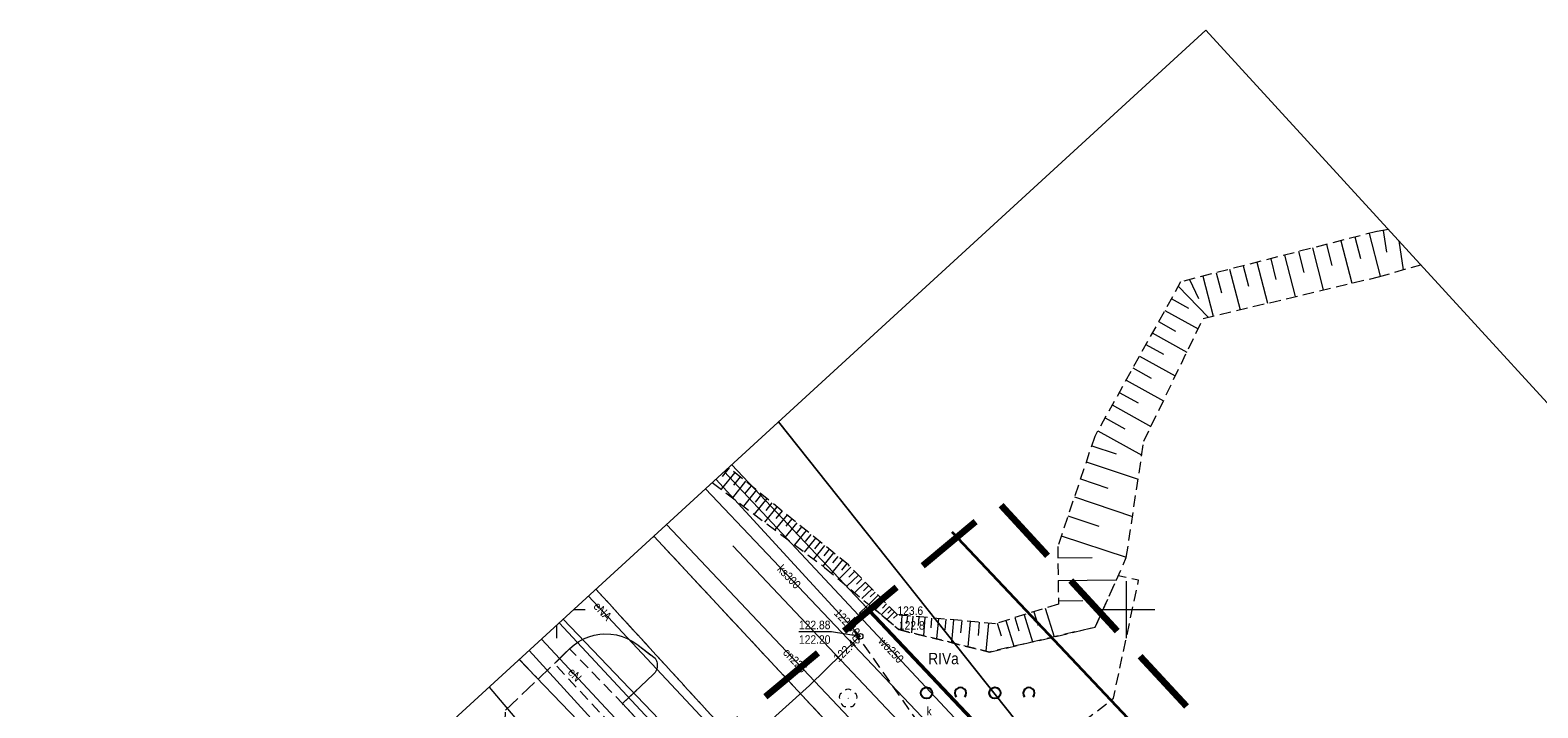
# Model space of a CAD drawing. Header units: metres. Extents: x 0 to 6446955, y 0 to 5658558.
# Tile 78 of 188: x 6440904 to 6441036, y 5654791 to 5654851. Entities that reach past the tile are written whole.
import ezdxf
from ezdxf.enums import TextEntityAlignment as Align

# ---------------------------------------------------------------- set-up
doc = ezdxf.new("R2010")
doc.units = ezdxf.units.M
doc.header["$MEASUREMENT"] = 0
for name, pattern in [('1.0_0.5', [1.5, 1, -0.5]), ('1.5_0.5', [2, 1.5, -0.5]), ('2', [0.9, 0.6, -0.3]), ('219-500', [0]), ('PRZER2-1', [3, 2, -1]), ('PRZER3-1', [4, 3, -1])]:
    doc.linetypes.add(name, pattern=pattern)
doc.layers.get('0').update_dxf_attribs({"color": 2, "linetype": 'CONTINUOUS', "lineweight": 5})
for name, color, linetype in [('000 Inne (niezydentyfikowane)', 7, 'CONTINUOUS'), ('209-oznaczenie konturu klasyfikacyjnego', 7, 'CONTINUOUS'), ('217-kontur klasyfikacyjny', 7, 'CONTINUOUS'), ('218-kontur użytku gruntowego', 7, 'CONTINUOUS'), ('219-działka ewidencyjna', 7, 'CONTINUOUS'), ('chodnik', 7, 'CONTINUOUS'), ('drzewo liściaste', 7, 'CONTINUOUS'), ('jezdnia', 7, 'CONTINUOUS'), ('komora podziemna', 7, 'CONTINUOUS'), ('krawężnik', 7, 'CONTINUOUS'), ('pikieta naturalna', 7, 'CONTINUOUS'), ('pikieta naturalna-Atr2', 7, 'CONTINUOUS'), ('przewód ciepłowniczy', 7, 'CONTINUOUS'), ('przewód ciepłowniczy-Atr1', 7, 'CONTINUOUS'), ('przewód elektroenergetyczny podziemny', 7, 'CONTINUOUS'), ('przewód elektroenergetyczny podziemny-Atr1', 7, 'CONTINUOUS'), ('przewód kanalizacyjny', 7, 'CONTINUOUS'), ('przewód kanalizacyjny-Atr1', 7, 'CONTINUOUS'), ('przewód telekomunikacyjny podziemny', 7, 'CONTINUOUS'), ('przewód wodociągowy', 7, 'CONTINUOUS'), ('przewód wodociągowy-Atr1', 7, 'CONTINUOUS'), ('rzedna', 7, 'CONTINUOUS'), ('rzedna-Atr2', 7, 'CONTINUOUS'), ('rzedna-Atr3', 7, 'CONTINUOUS'), ('skarpa nieumocniona', 7, 'CONTINUOUS'), ('właz do komory lub kanału - okrągły-Atr17', 7, 'CONTINUOUS'), ('zadrzewienie  zakrzewienie', 7, 'CONTINUOUS'), ('Zakres', 7, 'CONTINUOUS')]:
    doc.layers.add(name, color=color, linetype=linetype)
doc.layers.add('1ramki', color=7, linetype='PRZER2-1', lineweight=18)
doc.layers.add('z - MPZT', color=121, linetype='PRZER3-1', lineweight=18)
doc.styles.add('MapaZas', font='geodezja.shx', dxfattribs={"width": 0.9})
doc.linetypes.add('NLZ', pattern='A,3,-1,[35,msgB.shx,S=0.008,R=0,X=-0.5,Y=0],3', length=7)

# ---------------------------------------------------------------- blocks, each defined once
blk = doc.blocks.new('OP021')
at = {"linetype": 'Continuous', "lineweight": 13}
h = blk.add_hatch(color=0, dxfattribs=at)
edge = h.paths.add_edge_path()
edge.add_arc((0, 0), 0.05, 0, 360)
at = {"color": 0, "linetype": 'Continuous', "lineweight": 13}
for centre, start, end in [((-0.38, 0.124), 121.308, 202.548), ((0, 0.4), 49.272, 130.728), ((0.38, 0.124), 337.452, 58.692), ((-0.235, -0.324), 193.221, 274.871), ((0.235, -0.324), 265.129, 346.779)]:
    blk.add_arc(centre, 0.4, start, end, dxfattribs=at)
blk = doc.blocks.new('OTZK')
at = {"color": 0, "linetype": 'Continuous'}
for centre in [(-1.501, 1.501), (1.499, -1.499)]:
    blk.add_circle(centre, 0.5, dxfattribs=at)
for centre in [(1.478, 1.476), (-1.522, -1.524)]:
    blk.add_arc(centre, 0.5, 318.85, 221.162, dxfattribs=at)
blk = doc.blocks.new('PW01')
at = {"linetype": 'Continuous', "lineweight": 13}
h = blk.add_hatch(color=0, dxfattribs=at)
edge = h.paths.add_edge_path()
edge.add_arc((0, 0), 0.045, 0, 360)
blk = doc.blocks.new('US15')
at = {"color": 0, "linetype": 'Continuous', "lineweight": 13}
blk.add_circle((0, 0), 0.25, dxfattribs=at)

msp = doc.modelspace()

# ---------------------------------------------------------------- linework, layer by layer
at = {"color": 0, "lineweight": 13}
for p, q in [((6441000, 5654797.5), (6441000, 5654802.5)), ((6441000, 5654797.5), (6441000, 5654802.5)), ((6440951.49, 5654800), (6440952.5, 5654800)), ((6440951.49, 5654800), (6440952.5, 5654800)), ((6440997.5, 5654800), (6441002.5, 5654800)), ((6440997.5, 5654800), (6441002.5, 5654800)), ((6440950, 5654797.5), (6440950, 5654798.63)), ((6440950, 5654797.5), (6440950, 5654798.63))]:
    msp.add_line(p, q, dxfattribs=at)
at = {"layer": '000 Inne (niezydentyfikowane)', "color": 7, "linetype": 'Continuous', "lineweight": 13, "flags": 128}
for points in [[(6441021.31, 5654833.03), (6441022.28, 5654829.26)], [(6441022.54, 5654833.29), (6441022.84, 5654831.39)], [(6441016.33, 5654831.75), (6441017.27, 5654828.06)], [(6441017.57, 5654832.06), (6441018.04, 5654830.21)], [(6441018.81, 5654832.38), (6441019.77, 5654828.65)], [(6441020.06, 5654832.71), (6441020.54, 5654830.83)], [(6441010.25, 5654830.18), (6441010.71, 5654828.4)], [(6441011.45, 5654830.49), (6441012.37, 5654826.9)], [(6441012.66, 5654830.8), (6441013.12, 5654828.99)], [(6441013.87, 5654831.11), (6441014.81, 5654827.48)], [(6441015.1, 5654831.43), (6441015.57, 5654829.6)], [(6441005.53, 5654828.97), (6441006.34, 5654827.31)], [(6441006.7, 5654829.27), (6441007.6, 5654825.77)], [(6441007.87, 5654829.57), (6441008.33, 5654827.81)], [(6441009.06, 5654829.88), (6441009.97, 5654826.33)], [(6441004.55, 5654828.39), (6441007.16, 5654825.66)], [(6441003.37, 5654826.27), (6441006.29, 5654824.65)], [(6441003.94, 5654827.3), (6441005.46, 5654826.46)], [(6441002.82, 5654825.28), (6441004.31, 5654824.45)], [(6441002.27, 5654824.29), (6441005.3, 5654822.61)], [(6441001.14, 5654822.26), (6441004.29, 5654820.51)], [(6441001.71, 5654823.28), (6441003.26, 5654822.43)], [(6441000.56, 5654821.22), (6441002.17, 5654820.33)], [(6440999.97, 5654820.15), (6441003.24, 5654818.34)], [(6440999.37, 5654819.07), (6441001.04, 5654818.15)], [(6440998.76, 5654817.97), (6441002.15, 5654816.08)], [(6440997.5, 5654815.7), (6441001.34, 5654813.56)], [(6440998.13, 5654816.84), (6440999.86, 5654815.88)], [(6440996.95, 5654814.38), (6440999.1, 5654813.66)], [(6440996.47, 5654812.97), (6441001.02, 5654811.44)], [(6440965.62, 5654812.04), (6440964.42, 5654810.57)], [(6440965.13, 5654812.44), (6440964.52, 5654811.69)], [(6440966.1, 5654811.65), (6440965.51, 5654810.92)], [(6440966.58, 5654811.26), (6440965.41, 5654809.82)], [(6440967.52, 5654810.5), (6440966.38, 5654809.09)], [(6440967.05, 5654810.87), (6440966.47, 5654810.16)], [(6440995.97, 5654811.48), (6440998.38, 5654810.67)], [(6440968.44, 5654809.75), (6440967.32, 5654808.38)], [(6440967.98, 5654810.12), (6440967.42, 5654809.43)], [(6440969.33, 5654809.02), (6440968.24, 5654807.68)], [(6440968.89, 5654809.38), (6440968.34, 5654808.71)], [(6440995.44, 5654809.9), (6441000.53, 5654808.18)], [(6440970.21, 5654808.31), (6440969.14, 5654807)], [(6440969.77, 5654808.66), (6440969.23, 5654808)], [(6440970.64, 5654807.96), (6440970.11, 5654807.31)], [(6440994.87, 5654808.23), (6440997.57, 5654807.32)], [(6440971.06, 5654807.62), (6440970.02, 5654806.34)], [(6440971.9, 5654806.94), (6440970.88, 5654805.69)], [(6440971.48, 5654807.27), (6440970.97, 5654806.64)], [(6440972.31, 5654806.6), (6440971.81, 5654805.98)], [(6440994.28, 5654806.46), (6440999.99, 5654804.59)], [(6440972.71, 5654806.27), (6440971.72, 5654805.05)], [(6440973.51, 5654805.62), (6440972.54, 5654804.43)], [(6440973.12, 5654805.95), (6440972.63, 5654805.34)], [(6440974.29, 5654804.99), (6440973.35, 5654803.82)], [(6440973.9, 5654805.31), (6440973.43, 5654804.72)], [(6440975.07, 5654804.36), (6440974.12, 5654803.19)], [(6440974.68, 5654804.67), (6440974.21, 5654804.09)], [(6440975.82, 5654803.71), (6440974.75, 5654802.66)], [(6440975.46, 5654804.04), (6440974.98, 5654803.45)], [(6440993.98, 5654804.55), (6440996.99, 5654804.57)], [(6440976.48, 5654803.03), (6440975.47, 5654802.06)], [(6440976.15, 5654803.36), (6440975.64, 5654802.86)], [(6440977.09, 5654802.4), (6440976.15, 5654801.49)], [(6440976.79, 5654802.71), (6440976.3, 5654802.24)], [(6440994.01, 5654802.55), (6440999.11, 5654802.61)], [(6440977.67, 5654801.82), (6440976.79, 5654800.96)], [(6440977.38, 5654802.11), (6440976.93, 5654801.66)], [(6440978.21, 5654801.26), (6440977.38, 5654800.46)], [(6440977.94, 5654801.53), (6440977.52, 5654801.12)], [(6440978.71, 5654800.74), (6440977.94, 5654799.99)], [(6440978.46, 5654801), (6440978.07, 5654800.61)], [(6440979.19, 5654800.26), (6440978.46, 5654799.55)], [(6440978.95, 5654800.5), (6440978.58, 5654800.13)], [(6440979.64, 5654799.8), (6440978.96, 5654799.13)], [(6440979.41, 5654800.03), (6440979.06, 5654799.68)], [(6440991.88, 5654799.81), (6440992.26, 5654798.59)], [(6440992.87, 5654800.12), (6440993.65, 5654797.6)], [(6440994.03, 5654800.78), (6440996.17, 5654800.8)], [(6440979.88, 5654799.55), (6440979.55, 5654799.24)], [(6440980.3, 5654799.49), (6440980.19, 5654798.2)], [(6440980.77, 5654799.45), (6440980.71, 5654798.77)], [(6440981.26, 5654799.41), (6440981.13, 5654797.97)], [(6440981.77, 5654799.36), (6440981.71, 5654798.6)], [(6440982.32, 5654799.31), (6440982.18, 5654797.71)], [(6440982.9, 5654799.26), (6440982.82, 5654798.41)], [(6440983.5, 5654799.21), (6440983.34, 5654797.42)], [(6440984.15, 5654799.15), (6440984.06, 5654798.21)], [(6440984.82, 5654799.09), (6440984.64, 5654797.1)], [(6440985.54, 5654799.03), (6440985.44, 5654797.97)], [(6440986.29, 5654798.96), (6440986.09, 5654796.74)], [(6440987.08, 5654798.89), (6440986.98, 5654797.72)], [(6440987.89, 5654798.82), (6440987.67, 5654796.34)], [(6440988.66, 5654798.81), (6440989.01, 5654797.7)], [(6440989.42, 5654799.04), (6440990.13, 5654796.78)], [(6440990.21, 5654799.29), (6440990.57, 5654798.13)], [(6440991.02, 5654799.54), (6440991.76, 5654797.16)]]:
    msp.add_lwpolyline(points, dxfattribs=at)
at = {"layer": '000 Inne (niezydentyfikowane)', "color": 7, "linetype": 'Continuous', "lineweight": 13}
msp.add_lwpolyline([(6441023.91, 5654832.38), (6441024.3, 5654829.84)], dxfattribs=at)
at = {"layer": '1ramki', "color": 0, "linetype": 'Continuous', "lineweight": 13, "flags": 128}
msp.add_lwpolyline([(6441006.98, 5654850.87), (6441297.31, 5654533.78), (6441194.11, 5654439.16), (6440903.78, 5654756.25)], close=True, dxfattribs=at)
at = {"layer": '217-kontur klasyfikacyjny', "color": 3, "linetype": 'Continuous', "lineweight": 13}
for points in [[(6440969.47, 5654816.48), (6441010.23, 5654765.19)], [(6441010.23, 5654765.19), (6440969.47, 5654816.48)], [(6440965.36, 5654812.71), (6441010.23, 5654765.19)]]:
    msp.add_lwpolyline(points, dxfattribs=at)
at = {"layer": '218-kontur użytku gruntowego', "color": 3, "linetype": 'Continuous', "lineweight": 13}
for points in [[(6441010.23, 5654765.19), (6440965.36, 5654812.71)], [(6440965.36, 5654812.71), (6441010.23, 5654765.19)], [(6440946.71, 5654795.62), (6440951.87, 5654790.22)], [(6440951.87, 5654790.22), (6440946.71, 5654795.62)]]:
    msp.add_lwpolyline(points, dxfattribs=at)
at = {"layer": '219-działka ewidencyjna', "color": 3, "linetype": '219-500', "lineweight": 13}
for points in [[(6441113.27, 5654656.02), (6440965.36, 5654812.71)], [(6440950.56, 5654799.15), (6440979.07, 5654769.37)], [(6440946.71, 5654795.62), (6440951.87, 5654790.22)]]:
    msp.add_lwpolyline(points, dxfattribs=at)
at = {"layer": 'chodnik', "color": 7, "linetype": '1.0_0.5', "lineweight": 13, "flags": 128}
msp.add_lwpolyline([(6440980.53, 5654762.09), (6440987.28, 5654754.96), (6440987.44, 5654755.1), (6440987.65, 5654755.28), (6440987.85, 5654755.46), (6440988.04, 5654755.64), (6440988.23, 5654755.83), (6440988.42, 5654756.02), (6440988.61, 5654756.22), (6440988.69, 5654756.31), (6440981.97, 5654763.41), (6440979.17, 5654766.58), (6440961.9, 5654785.16), (6440960.55, 5654786.59), (6440955.77, 5654791.75), (6440951.12, 5654796.56), (6440949.8, 5654795.26)], close=True, dxfattribs=at)
at = {"layer": 'jezdnia', "color": 7, "linetype": '1.5_0.5', "lineweight": 13}
for points in [[(6441108.04, 5654645.68), (6441101.99, 5654652.14), (6441088.28, 5654667.32), (6441069.91, 5654686.77), (6441069.5, 5654687.22), (6441045.72, 5654712.8), (6441044.23, 5654714.4), (6441037.02, 5654722.12), (6441014.05, 5654746.81), (6441013.69, 5654747.24), (6440979.44, 5654783.96), (6440979.03, 5654784.41), (6440958.52, 5654806.45)], [(6440953.44, 5654801.78), (6440964.82, 5654789.35), (6440983.59, 5654769.41), (6440986.02, 5654766.81), (6440986.68, 5654766.1), (6440989.64, 5654762.78), (6440998.11, 5654753.44), (6441004.18, 5654747.07), (6441022.71, 5654727.16), (6441022.79, 5654727.07), (6441022.86, 5654726.99), (6441023.7, 5654726.09), (6441028.12, 5654721.42), (6441028.19, 5654721.35), (6441028.28, 5654721.25), (6441028.36, 5654721.16), (6441028.61, 5654720.89), (6441038.05, 5654710.82), (6441038.2, 5654710.67), (6441038.35, 5654710.5), (6441039.21, 5654709.5), (6441111.88, 5654631.28)], [(6440958.55, 5654794.4), (6440958.47, 5654794.31), (6440955.77, 5654791.75), (6440960.55, 5654786.59), (6440963.42, 5654789.37), (6440963.61, 5654789.52), (6440963.84, 5654789.62), (6440964.08, 5654789.65), (6440964.32, 5654789.63), (6440964.55, 5654789.55), (6440964.82, 5654789.35), (6440953.44, 5654801.78)], [(6440946.72, 5654795.62), (6440948.36, 5654793.9), (6440949.8, 5654795.26), (6440951.15, 5654796.59), (6440951.52, 5654796.91), (6440951.93, 5654797.19), (6440952.36, 5654797.42), (6440952.82, 5654797.62), (6440953.29, 5654797.75), (6440953.78, 5654797.84), (6440954.1, 5654797.86), (6440954.76, 5654797.84), (6440955.25, 5654797.77), (6440955.73, 5654797.64), (6440956.19, 5654797.47), (6440956.62, 5654797.24), (6440957.04, 5654796.96), (6440958.63, 5654795.72), (6440958.69, 5654795.62), (6440958.75, 5654795.51), (6440958.79, 5654795.4), (6440958.82, 5654795.29), (6440958.82, 5654795.17), (6440958.82, 5654795), (6440958.81, 5654794.93), (6440958.79, 5654794.81), (6440958.75, 5654794.7), (6440958.69, 5654794.59), (6440958.63, 5654794.49), (6440958.55, 5654794.4)], [(6440909.64, 5654749.85), (6440923.91, 5654763.46), (6440948.19, 5654786.71), (6440945.44, 5654789.5), (6440945.5, 5654791.17), (6440948.36, 5654793.9), (6440946.72, 5654795.62)]]:
    msp.add_lwpolyline(points, dxfattribs=at)
at = {"layer": 'krawężnik', "color": 7, "linetype": 'Continuous', "lineweight": 13}
msp.add_lwpolyline([(6440958.52, 5654806.45), (6440979.03, 5654784.41), (6440979.44, 5654783.96), (6441013.69, 5654747.24)], dxfattribs=at)
at = {"layer": 'krawężnik', "color": 7, "linetype": 'Continuous', "lineweight": 13, "flags": 128}
msp.add_lwpolyline([(6440949.8, 5654795.26), (6440951.15, 5654796.59), (6440951.52, 5654796.91), (6440951.93, 5654797.19), (6440952.36, 5654797.42), (6440952.82, 5654797.62), (6440953.29, 5654797.75), (6440953.78, 5654797.84), (6440954.1, 5654797.86), (6440954.76, 5654797.84), (6440955.25, 5654797.77), (6440955.73, 5654797.64), (6440956.19, 5654797.47), (6440956.62, 5654797.24), (6440957.04, 5654796.96), (6440958.63, 5654795.72), (6440958.69, 5654795.62), (6440958.75, 5654795.51), (6440958.79, 5654795.4), (6440958.82, 5654795.29), (6440958.82, 5654795.17), (6440958.82, 5654795), (6440958.81, 5654794.93), (6440958.79, 5654794.81), (6440958.75, 5654794.7), (6440958.69, 5654794.59), (6440958.63, 5654794.49), (6440958.55, 5654794.4), (6440958.47, 5654794.31), (6440955.77, 5654791.75), (6440960.55, 5654786.59)], dxfattribs=at)
at = {"layer": 'przewód ciepłowniczy', "color": 212, "linetype": 'Continuous', "lineweight": 13}
msp.add_lwpolyline([(6440996.08, 5654767.94), (6440985.86, 5654779.56), (6440988.36, 5654781.95), (6440985.72, 5654784.83), (6440983.15, 5654782.56), (6440959.63, 5654807.46)], dxfattribs=at)
at = {"layer": 'przewód elektroenergetyczny podziemny', "color": 1, "linetype": 'Continuous', "lineweight": 13, "flags": 128}
msp.add_lwpolyline([(6440965.45, 5654805.6), (6440983.91, 5654786.04), (6440989.99, 5654779.72), (6441019.91, 5654747.86), (6441045.24, 5654720.53), (6441049.34, 5654716.08), (6441050.1, 5654715.3), (6441064.73, 5654699.5), (6441069.69, 5654693.94), (6441105.43, 5654655.8)], dxfattribs=at)
at = {"layer": 'przewód elektroenergetyczny podziemny', "color": 1, "linetype": 'Continuous', "lineweight": 13}
for points in [[(6440952.78, 5654801.18), (6440964.3, 5654788.87), (6440964.35, 5654788.72)], [(6440960.35, 5654784.85), (6440948.66, 5654797.4)], [(6440944.06, 5654793.19), (6440946.33, 5654790.53), (6440947.53, 5654788.53), (6440951.18, 5654784.24), (6440955.88, 5654779.07), (6440956.17, 5654778.41), (6440955.4, 5654777.33), (6440953.83, 5654775.79), (6440948.55, 5654770.96), (6440943.25, 5654765.98), (6440935.85, 5654774.3)]]:
    msp.add_lwpolyline(points, dxfattribs=at)
at = {"layer": 'przewód kanalizacyjny', "color": 34, "linetype": 'Continuous', "lineweight": 13}
for points in [[(6440963.05, 5654810.59), (6440982.61, 5654790.01)], [(6440970.84, 5654776.69), (6440950.22, 5654798.84)]]:
    msp.add_lwpolyline(points, dxfattribs=at)
at = {"layer": 'przewód telekomunikacyjny podziemny', "color": 30, "linetype": 'Continuous', "lineweight": 13}
for points in [[(6440963.97, 5654811.44), (6440976.44, 5654797.84), (6440976.62, 5654797.65), (6440976.45, 5654797.52), (6440972.18, 5654793.34), (6440959.74, 5654782.14), (6440958.91, 5654781.25), (6440959.15, 5654780.49), (6440959.47, 5654780.49)], [(6440947.57, 5654796.4), (6440961.53, 5654781.1), (6440977.2, 5654765.18), (6440977.71, 5654764.81)]]:
    msp.add_lwpolyline(points, dxfattribs=at)
at = {"layer": 'przewód wodociągowy', "color": 5, "linetype": 'Continuous', "lineweight": 13}
msp.add_lwpolyline([(6440964.7, 5654812.11), (6441014.82, 5654758.5)], dxfattribs=at)
at = {"layer": 'rzedna-Atr2', "color": 30, "lineweight": 13, "flags": 128}
msp.add_lwpolyline([(6440976.62, 5654797.65), (6440974.11, 5654798.04), (6440971.26, 5654798.04)], dxfattribs=at)
at = {"layer": 'skarpa nieumocniona', "color": 7, "linetype": '1.0_0.5', "lineweight": 13}
for points in [[(6441023.01, 5654833.36), (6441021.98, 5654833.2), (6441004.76, 5654828.77), (6440997.22, 5654815.2), (6440993.97, 5654805.54), (6440994.03, 5654800.48), (6440988.51, 5654798.76), (6440979.9, 5654799.53), (6440975.61, 5654803.92), (6440965.09, 5654812.47)], [(6441023.01, 5654833.36), (6441021.98, 5654833.2), (6441004.76, 5654828.77), (6440997.22, 5654815.2), (6440993.97, 5654805.54), (6440994.03, 5654800.48), (6440988.51, 5654798.76), (6440979.9, 5654799.53), (6440975.61, 5654803.92), (6440965.09, 5654812.47)], [(6440973.51, 5654803.7), (6440977.38, 5654800.46), (6440980.03, 5654798.24), (6440987.97, 5654796.27), (6440997.25, 5654798.45), (6440999.99, 5654804.57), (6441001.53, 5654814.79), (6441006.73, 5654825.56), (6441022.12, 5654829.21), (6441025.83, 5654830.28)], [(6440973.51, 5654803.7), (6440977.38, 5654800.46), (6440980.03, 5654798.24), (6440987.97, 5654796.27), (6440997.25, 5654798.45), (6440999.99, 5654804.57), (6441001.53, 5654814.79), (6441006.73, 5654825.56), (6441022.12, 5654829.21), (6441025.83, 5654830.28)], [(6440963.65, 5654811.15), (6440973.51, 5654803.7)], [(6440963.65, 5654811.15), (6440973.51, 5654803.7)]]:
    msp.add_lwpolyline(points, dxfattribs=at)
at = {"layer": 'z - MPZT', "linetype": 'NLZ', "lineweight": 35}
msp.add_lwpolyline([(6441134.06, 5654648.54), (6441120.54, 5654662.88), (6441017.55, 5654771.99), (6440984.7, 5654806.79)], dxfattribs=at)
at = {"layer": 'z - MPZT', "linetype": 'Continuous', "lineweight": 50}
msp.add_lwpolyline([(6440977.43, 5654799.93), (6441010.28, 5654765.13), (6441113.27, 5654656.02), (6441127.07, 5654641.38), (6441189.5, 5654575.13), (6441198.54, 5654584.48)], dxfattribs=at)
at = {"layer": 'zadrzewienie  zakrzewienie', "color": 7, "linetype": '1.0_0.5', "lineweight": 13, "flags": 128}
msp.add_lwpolyline([(6440986.78, 5654782.84), (6440998.86, 5654792.21), (6441001.07, 5654802.58), (6440999.27, 5654802.96), (6440997.25, 5654798.45), (6440987.97, 5654796.27), (6440980.03, 5654798.24), (6440977.38, 5654800.46), (6440975.62, 5654798.79)], close=True, dxfattribs=at)
at = {"layer": 'Zakres', "color": 6, "linetype": '2', "lineweight": 100, "ltscale": 10, "flags": 128}
msp.add_lwpolyline([(6441211.03, 5654460.14), (6441266.77, 5654512.35), (6441224.8, 5654559.63), (6441178.57, 5654603.37), (6440988.78, 5654809.39), (6440937.98, 5654767.06), (6441124.95, 5654563.86), (6441139.06, 5654527.87)], close=True, dxfattribs=at)

# ---------------------------------------------------------------- block references
at = {"layer": 'drzewo liściaste', "color": 94, "linetype": 'Continuous', "lineweight": 13}
msp.add_blockref('OP021', (6440975.58, 5654792.21), dxfattribs=at)
at = {"layer": 'komora podziemna', "color": 30, "linetype": 'Continuous', "lineweight": 13}
msp.add_blockref('US15', (6440976.62, 5654797.65), dxfattribs=at)
at = {"layer": 'pikieta naturalna', "color": 7, "linetype": 'Continuous', "lineweight": 13}
for p in [(6440979.9, 5654799.53), (6440980.03, 5654798.24)]:
    msp.add_blockref('PW01', p, dxfattribs=at)
at = {"layer": 'rzedna', "color": 30, "linetype": 'Continuous', "lineweight": 13}
for p in [(6440976.44, 5654797.84), (6440976.45, 5654797.52), (6440976.62, 5654797.65)]:
    msp.add_blockref('PW01', p, dxfattribs=at)
at = {"layer": 'zadrzewienie  zakrzewienie', "color": 7, "linetype": 'Continuous', "lineweight": 13}
for p in [(6440983.96, 5654791.18), (6440989.96, 5654791.18)]:
    msp.add_blockref('OTZK', p, dxfattribs=at)

# ---------------------------------------------------------------- texts
at = {"layer": '209-oznaczenie konturu klasyfikacyjnego', "color": 3, "linetype": 'Continuous', "lineweight": 13, "style": 'MapaZas', "width": 0.9}
msp.add_text('RIVa', height=1, dxfattribs=at).set_placement((6440982.61, 5654795.2))
at = {"layer": 'pikieta naturalna-Atr2', "color": 7, "lineweight": 13, "style": 'MapaZas', "width": 0.9}
for s, p in [('123.6', (6440979.9, 5654799.53)), ('122.8', (6440980.03, 5654798.24))]:
    msp.add_text(s, height=0.75, dxfattribs=at).set_placement(p)
at = {"layer": 'przewód ciepłowniczy-Atr1', "color": 212, "lineweight": 13, "style": 'MapaZas', "width": 0.9}
msp.add_text('cn225', height=0.75, rotation=313.364, dxfattribs=at).set_placement((6440970.91, 5654795.53), align=Align.MIDDLE_CENTER)
at = {"layer": 'przewód elektroenergetyczny podziemny-Atr1', "color": 1, "lineweight": 13, "style": 'MapaZas', "width": 0.9}
for s, rotation, p in [('eNA', 313.089, (6440954.03, 5654799.85)), ('eN', 312.955, (6440951.58, 5654794.28))]:
    msp.add_text(s, height=0.75, rotation=rotation, dxfattribs=at).set_placement(p, align=Align.MIDDLE_CENTER)
at = {"layer": 'przewód kanalizacyjny-Atr1', "color": 34, "lineweight": 13, "style": 'MapaZas', "width": 0.9}
msp.add_text('ks300', height=0.75, rotation=313.539, dxfattribs=at).set_placement((6440970.39, 5654802.88), align=Align.MIDDLE_CENTER)
at = {"layer": 'przewód wodociągowy-Atr1', "color": 5, "lineweight": 13, "style": 'MapaZas', "width": 0.9}
msp.add_text('wo250', height=0.75, rotation=313.069, dxfattribs=at).set_placement((6440979.35, 5654796.45), align=Align.MIDDLE_CENTER)
at = {"layer": 'rzedna-Atr2', "color": 30, "lineweight": 13, "style": 'MapaZas', "width": 0.9}
msp.add_text('122.40', height=0.75, rotation=312.527, dxfattribs=at).set_placement((6440974.56, 5654799.89), align=Align.MIDDLE_LEFT)
msp.add_text('122.88', height=0.75, dxfattribs=at).set_placement((6440971.26, 5654798.05), align=Align.BOTTOM_LEFT)
msp.add_text('122.40', height=0.75, rotation=44.13, dxfattribs=at).set_placement((6440976.45, 5654797.52), align=Align.MIDDLE_RIGHT)
at = {"layer": 'rzedna-Atr3', "color": 30, "lineweight": 13, "style": 'MapaZas', "width": 0.9}
msp.add_text('122.20', height=0.75, dxfattribs=at).set_placement((6440971.26, 5654796.77), align=Align.BOTTOM_LEFT)
at = {"layer": 'właz do komory lub kanału - okrągły-Atr17', "color": 7, "lineweight": 13, "style": 'MapaZas', "width": 0.9}
msp.add_text('k', height=0.75, dxfattribs=at).set_placement((6440982.46, 5654790.71))

doc.saveas('drawing.dxf')
